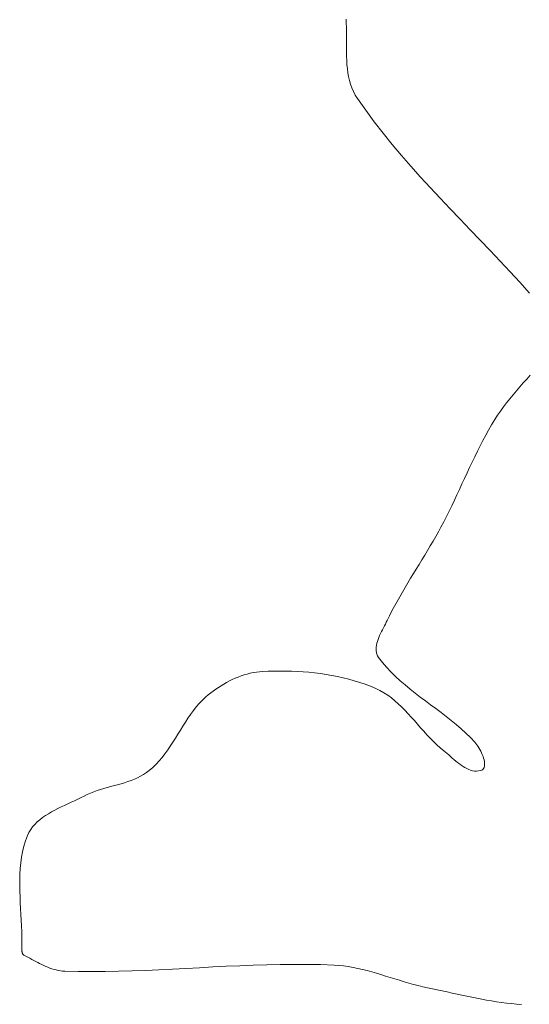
# Model space of a CAD drawing. Header units: inches. Extents: x -12 to 23, y -13.2 to 21.7.
# Tile 2 of 75: x -12 to -8.9, y -7.6 to -1.7. Entities that reach past the tile are written whole.
import ezdxf

# ---------------------------------------------------------------- set-up
doc = ezdxf.new("R2010")
doc.units = ezdxf.units.IN
doc.header["$MEASUREMENT"] = 0
doc.layers.get('0').update_dxf_attribs({"lineweight": 0})

msp = doc.modelspace()

# ---------------------------------------------------------------- linework, layer by layer
at = {"color": 7, "linetype": 'Continuous', "lineweight": 0}
for points in [[(-8.9187, -3.3781), (-8.9765, -3.314), (-9.035, -3.2504), (-9.0941, -3.1872), (-9.1536, -3.1245), (-9.2134, -3.0619), (-9.2733, -2.9995), (-9.3333, -2.9371), (-9.393, -2.8746), (-9.4524, -2.8118), (-9.5113, -2.7486), (-9.5696, -2.6849), (-9.6272, -2.6207), (-9.6837, -2.5557), (-9.7392, -2.4898), (-9.7935, -2.423), (-9.8463, -2.3551), (-9.8976, -2.286), (-9.9472, -2.2155), (-9.9598, -2.1954), (-9.9707, -2.1746), (-9.98, -2.1531), (-9.9879, -2.131), (-9.9944, -2.1084), (-9.9997, -2.0853), (-10.0038, -2.0618), (-10.0071, -2.0379), (-10.0094, -2.0136), (-10.0111, -1.9892), (-10.0121, -1.9645), (-10.0127, -1.9396), (-10.0129, -1.9147), (-10.0129, -1.8897), (-10.0128, -1.8647), (-10.0127, -1.8398), (-10.0127, -1.8151), (-10.013, -1.7905), (-10.0137, -1.7662), (-10.0148, -1.7421)], [(-8.967, -7.628), (-8.9969, -7.6256), (-9.0268, -7.6228), (-9.0565, -7.6194), (-9.0863, -7.6155), (-9.116, -7.6113), (-9.1456, -7.6066), (-9.1753, -7.6015), (-9.2048, -7.5962), (-9.2344, -7.5906), (-9.2639, -7.5847), (-9.2934, -7.5787), (-9.3229, -7.5725), (-9.3523, -7.5662), (-9.3817, -7.5598), (-9.4112, -7.5534), (-9.4406, -7.547), (-9.47, -7.5406), (-9.4994, -7.5344), (-9.5288, -7.5282), (-9.5568, -7.5221), (-9.5848, -7.5153), (-9.6126, -7.508), (-9.6404, -7.5002), (-9.6681, -7.4921), (-9.6958, -7.4837), (-9.7234, -7.4751), (-9.7511, -7.4665), (-9.7787, -7.4579), (-9.8063, -7.4494), (-9.834, -7.4412), (-9.8617, -7.4333), (-9.8895, -7.4258), (-9.9173, -7.4188), (-9.9452, -7.4124), (-9.9732, -7.4067), (-10.0014, -7.4018), (-10.0297, -7.3979), (-10.0581, -7.3949), (-10.0867, -7.393), (-10.167, -7.3901), (-10.2474, -7.3885), (-10.3278, -7.3882), (-10.4082, -7.389), (-10.4886, -7.3907), (-10.569, -7.3932), (-10.6494, -7.3964), (-10.7298, -7.4), (-10.8102, -7.404), (-10.8907, -7.4082), (-10.9711, -7.4125), (-11.0515, -7.4167), (-11.132, -7.4206), (-11.2124, -7.4241), (-11.2928, -7.4271), (-11.3732, -7.4295), (-11.4537, -7.4309), (-11.5341, -7.4315), (-11.6145, -7.4308), (-11.6949, -7.4289), (-11.7079, -7.4281), (-11.7208, -7.4266), (-11.7336, -7.4245), (-11.7462, -7.4218), (-11.7588, -7.4185), (-11.7713, -7.4146), (-11.7837, -7.4104), (-11.796, -7.4056), (-11.8082, -7.4006), (-11.8203, -7.3952), (-11.8324, -7.3895), (-11.8444, -7.3835), (-11.8563, -7.3774), (-11.8682, -7.3712), (-11.88, -7.3648), (-11.8918, -7.3584), (-11.9035, -7.352), (-11.9152, -7.3457), (-11.9268, -7.3394), (-11.9384, -7.3333), (-11.9401, -7.3323), (-11.9416, -7.3311), (-11.943, -7.3298), (-11.9442, -7.3283), (-11.9453, -7.3267), (-11.9463, -7.325), (-11.9471, -7.3232), (-11.9478, -7.3213), (-11.9485, -7.3193), (-11.949, -7.3172), (-11.9495, -7.3151), (-11.9498, -7.3129), (-11.9501, -7.3107), (-11.9503, -7.3085), (-11.9505, -7.3063), (-11.9506, -7.3041), (-11.9506, -7.302), (-11.9506, -7.2999), (-11.9506, -7.2978), (-11.9506, -7.2958), (-11.95, -7.2618), (-11.9503, -7.2277), (-11.9512, -7.1934), (-11.9526, -7.1589), (-11.9544, -7.1243), (-11.9563, -7.0897), (-11.9583, -7.0551), (-11.9602, -7.0205), (-11.9618, -6.9859), (-11.963, -6.9514), (-11.9636, -6.9171), (-11.9635, -6.8829), (-11.9624, -6.8489), (-11.9603, -6.8152), (-11.957, -6.7817), (-11.9523, -6.7485), (-11.9461, -6.7156), (-11.9382, -6.6832), (-11.9285, -6.6511), (-11.9168, -6.6195), (-11.9081, -6.601), (-11.898, -6.5837), (-11.8863, -6.5675), (-11.8733, -6.5522), (-11.8591, -6.5379), (-11.8438, -6.5245), (-11.8274, -6.5118), (-11.8103, -6.4999), (-11.7923, -6.4885), (-11.7737, -6.4778), (-11.7546, -6.4674), (-11.7351, -6.4575), (-11.7153, -6.4479), (-11.6954, -6.4385), (-11.6753, -6.4293), (-11.6554, -6.4202), (-11.6356, -6.411), (-11.6162, -6.4018), (-11.5971, -6.3925), (-11.5786, -6.3829), (-11.56, -6.3735), (-11.5408, -6.365), (-11.5213, -6.3573), (-11.5014, -6.3503), (-11.4813, -6.3437), (-11.4609, -6.3376), (-11.4404, -6.3319), (-11.4198, -6.3262), (-11.3992, -6.3207), (-11.3787, -6.3151), (-11.3582, -6.3094), (-11.338, -6.3033), (-11.3179, -6.2969), (-11.2982, -6.2899), (-11.2788, -6.2823), (-11.2599, -6.274), (-11.2415, -6.2647), (-11.2236, -6.2545), (-11.2064, -6.2432), (-11.1898, -6.2307), (-11.1689, -6.2126), (-11.1492, -6.1933), (-11.1306, -6.173), (-11.1129, -6.1519), (-11.096, -6.1299), (-11.0798, -6.1073), (-11.0642, -6.0842), (-11.0489, -6.0606), (-11.0339, -6.0368), (-11.0191, -6.0128), (-11.0044, -5.9888), (-10.9895, -5.9648), (-10.9744, -5.9411), (-10.959, -5.9177), (-10.943, -5.8948), (-10.9265, -5.8724), (-10.9092, -5.8507), (-10.8911, -5.8299), (-10.8719, -5.81), (-10.8517, -5.7911), (-10.8375, -5.7791), (-10.8229, -5.7673), (-10.808, -5.7558), (-10.7926, -5.7447), (-10.777, -5.7339), (-10.761, -5.7236), (-10.7446, -5.7136), (-10.728, -5.7042), (-10.7111, -5.6953), (-10.694, -5.6869), (-10.6767, -5.679), (-10.6591, -5.6718), (-10.6414, -5.6652), (-10.6234, -5.6592), (-10.6054, -5.6539), (-10.5872, -5.6494), (-10.5689, -5.6456), (-10.5505, -5.6426), (-10.5321, -5.6404), (-10.5136, -5.639), (-10.4793, -5.6375), (-10.4449, -5.6366), (-10.4104, -5.6362), (-10.3759, -5.6364), (-10.3412, -5.6372), (-10.3066, -5.6386), (-10.2719, -5.6407), (-10.2373, -5.6435), (-10.2028, -5.647), (-10.1684, -5.6512), (-10.1341, -5.6562), (-10.1, -5.662), (-10.0661, -5.6686), (-10.0324, -5.6761), (-9.9991, -5.6844), (-9.966, -5.6937), (-9.9332, -5.7039), (-9.9008, -5.7151), (-9.8689, -5.7272), (-9.8373, -5.7404), (-9.8126, -5.7523), (-9.789, -5.7657), (-9.7663, -5.7804), (-9.7444, -5.7965), (-9.7233, -5.8137), (-9.7028, -5.8318), (-9.6829, -5.8508), (-9.6635, -5.8705), (-9.6444, -5.8908), (-9.6256, -5.9115), (-9.6069, -5.9325), (-9.5884, -5.9537), (-9.5698, -5.9749), (-9.5511, -5.996), (-9.5322, -6.0168), (-9.5131, -6.0373), (-9.4935, -6.0572), (-9.4735, -6.0764), (-9.4529, -6.0949), (-9.4316, -6.1124), (-9.4217, -6.1203), (-9.4117, -6.1287), (-9.4015, -6.1375), (-9.3913, -6.1465), (-9.3809, -6.1556), (-9.3704, -6.1647), (-9.3598, -6.1737), (-9.349, -6.1825), (-9.3382, -6.191), (-9.3272, -6.199), (-9.3161, -6.2065), (-9.305, -6.2133), (-9.2937, -6.2193), (-9.2823, -6.2245), (-9.2708, -6.2287), (-9.2592, -6.2317), (-9.2475, -6.2336), (-9.2357, -6.2341), (-9.2238, -6.2332), (-9.2118, -6.2307), (-9.2043, -6.2277), (-9.1982, -6.2234), (-9.1936, -6.218), (-9.1903, -6.2114), (-9.1883, -6.2039), (-9.1874, -6.1956), (-9.1875, -6.1866), (-9.1887, -6.177), (-9.1907, -6.1669), (-9.1935, -6.1565), (-9.197, -6.1459), (-9.2011, -6.1353), (-9.2058, -6.1246), (-9.2109, -6.1141), (-9.2163, -6.104), (-9.222, -6.0942), (-9.2279, -6.0849), (-9.2338, -6.0763), (-9.2398, -6.0685), (-9.2456, -6.0616), (-9.2718, -6.0337), (-9.2992, -6.0069), (-9.3275, -5.981), (-9.3567, -5.9559), (-9.3865, -5.9314), (-9.4169, -5.9075), (-9.4477, -5.884), (-9.4787, -5.8608), (-9.5099, -5.8377), (-9.5411, -5.8146), (-9.5721, -5.7913), (-9.6027, -5.7678), (-9.633, -5.7439), (-9.6627, -5.7195), (-9.6916, -5.6944), (-9.7197, -5.6686), (-9.7467, -5.6418), (-9.7726, -5.6139), (-9.7972, -5.5848), (-9.8204, -5.5545), (-9.8262, -5.5451), (-9.8305, -5.5353), (-9.8335, -5.5252), (-9.8351, -5.5147), (-9.8356, -5.5039), (-9.835, -5.4929), (-9.8334, -5.4817), (-9.8309, -5.4703), (-9.8276, -5.4588), (-9.8237, -5.4471), (-9.8192, -5.4355), (-9.8142, -5.4238), (-9.8089, -5.4121), (-9.8033, -5.4005), (-9.7975, -5.3891), (-9.7916, -5.3777), (-9.7858, -5.3666), (-9.7802, -5.3557), (-9.7748, -5.345), (-9.7697, -5.3347), (-9.7555, -5.3058), (-9.7409, -5.2771), (-9.7259, -5.2487), (-9.7104, -5.2205), (-9.6947, -5.1924), (-9.6786, -5.1646), (-9.6623, -5.1368), (-9.6458, -5.1092), (-9.6291, -5.0816), (-9.6123, -5.0541), (-9.5955, -5.0266), (-9.5786, -4.9991), (-9.5618, -4.9717), (-9.545, -4.9441), (-9.5284, -4.9165), (-9.5119, -4.8889), (-9.4956, -4.8611), (-9.4796, -4.8332), (-9.4638, -4.8051), (-9.4485, -4.7768), (-9.4317, -4.745), (-9.4154, -4.713), (-9.3994, -4.6808), (-9.3837, -4.6485), (-9.3682, -4.6161), (-9.3529, -4.5835), (-9.3377, -4.5509), (-9.3226, -4.5183), (-9.3075, -4.4856), (-9.2924, -4.453), (-9.2771, -4.4204), (-9.2618, -4.3879), (-9.2462, -4.3555), (-9.2304, -4.3233), (-9.2143, -4.2912), (-9.1978, -4.2593), (-9.1809, -4.2277), (-9.1636, -4.1963), (-9.1457, -4.1651), (-9.1273, -4.1344), (-9.1107, -4.1084), (-9.0934, -4.083), (-9.0752, -4.0581), (-9.0565, -4.0337), (-9.0371, -4.0096), (-9.0174, -3.9858), (-8.9973, -3.9622), (-8.9771, -3.9387), (-8.9567, -3.9154), (-8.9363, -3.892), (-8.916, -3.8686)]]:
    msp.add_lwpolyline(points, dxfattribs=at)

doc.saveas('drawing.dxf')
